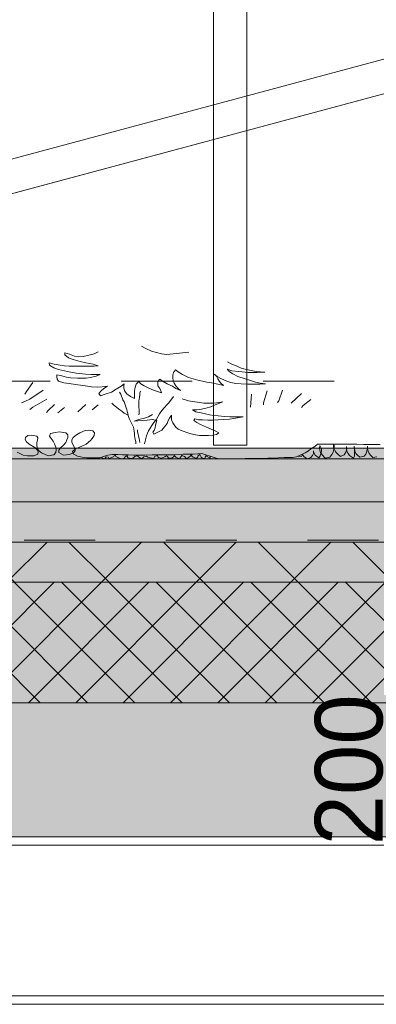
# Model space of a CAD drawing. Header units: millimetres. Extents: x -10538 to 13100, y -15694 to 32605.
# Tile 192 of 203: x 5388 to 5921, y 29770 to 31240. Entities that reach past the tile are written whole.
import ezdxf

# ---------------------------------------------------------------- set-up
doc = ezdxf.new("R2010")
doc.units = ezdxf.units.MM
doc.header["$LTSCALE"] = 100
doc.header["$PDMODE"] = 1
doc.header["$PDSIZE"] = -2
doc.linetypes.add('[LS] Type-1', pattern=[2.12, 1.06, -1.06])
doc.linetypes.add('VW-01 Short Dashed', pattern=[2.116125, 1.058062, -1.058062])
doc.layers.get('0').update_dxf_attribs({"lineweight": 5})
for name, color, linetype, lineweight in [('5', 7, 'Continuous', 18), ('Dimension', 7, 'Continuous', 9), ('Geen', 7, 'Continuous', 9), ('none', 7, 'Continuous', 13)]:
    doc.layers.add(name, color=color, linetype=linetype, lineweight=lineweight)
doc.styles.add('Century Gothic', font='Century-Gothic_9791.ttf')
doc.dimstyles.new('Arch_PUUUR', dxfattribs={"dimtxt": 101.056134, "dimasz": 70.693359, "dimexe": 100, "dimexo": 159, "dimgap": 100, "dimtad": 1, "dimdec": 4, "dimtxsty": 'Century Gothic', "dimblk": 'VW_SLASH', "dimblk1": 'VW_SLASH', "dimblk2": 'VW_SLASH', "dimcen": 0, "dimdle": 100, "dimazin": 0, "dimtfac": 0.8, "dimtdec": 4, "dimtix": 1, "dimtmove": 0, "dimatfit": 0, "dimldrblk": 'VW_SLASH-1', "dimfxl": 1, "dimfrac": 2, "dimtolj": 1, "dimarcsym": 0})

# ---------------------------------------------------------------- blocks, each defined once
blk = doc.blocks.new('Groep-8')
at = {"layer": '5', "color": 8, "lineweight": 5, "true_color": 0x777777, "transparency": 33554687, "flags": 128}
for points in [[(-1209.1, 199.4), (-50, 510), (-37.1, 461.7), (-1196.2, 151.1)], [(-37.1, 461.7), (37.1, 461.7), (1100, 176.9), (1100, -75.5), (-1100, -75.5), (-1100, 176.9)]]:
    blk.add_lwpolyline(points, close=True, dxfattribs=at)
blk = doc.blocks.new('pv paneel opzet')
at = {"layer": '5', "color": 8, "true_color": 0x777777, "transparency": 33554687}
blk.add_blockref('Groep-8', (0, 0), dxfattribs=at)
blk = doc.blocks.new('Groep-9')
at = {"layer": '5', "color": 7, "transparency": 33554687}
blk.add_blockref('pv paneel opzet', (6000, 30675.5), dxfattribs=at)
blk = doc.blocks.new('Groep-12')
at = {"layer": '5', "color": 73, "linetype": 'Continuous', "lineweight": 18, "true_color": 0x9faa7d}
for p, q in [((5733.9, 30680.6), (5732.6, 30661.5)), ((5808.5, 30681.5), (5793.1, 30667.5)), ((5454.7, 30660.6), (5444.7, 30652.8)), ((5486.3, 30665.2), (5474.7, 30654.5)), ((5505, 30664.7), (5496, 30657.1)), ((6221.4, 30584.3), (3614.5, 30584.3))]:
    blk.add_line(p, q, dxfattribs=at)
at = {"layer": '5', "color": 73, "linetype": 'Continuous', "lineweight": 18, "true_color": 0x9faa7d, "flags": 128}
for points in [[(5640.6, 30743.6), (5607.6, 30740.1), (5599.5, 30741.1), (5591.9, 30742.7), (5584.8, 30745.1), (5576.1, 30749), (5569.6, 30752.5)], [(5698.1, 30729.1), (5703.6, 30726), (5712.3, 30722.3), (5718.8, 30719.6), (5726.4, 30717.5), (5733.4, 30715.9), (5741, 30714.6), (5747.5, 30714.1), (5754, 30713.6), (5742.7, 30713), (5729.1, 30713), (5715.1, 30714.3), (5704.8, 30715.6), (5697.7, 30718.2), (5700.4, 30715), (5706.4, 30711.1), (5713.5, 30707.1), (5724.4, 30703.4), (5732.5, 30701), (5740.1, 30698.7), (5747.2, 30697.1), (5754.8, 30696), (5746.7, 30695.5), (5739.1, 30695.5), (5728.8, 30695.4), (5718.5, 30695.9), (5710.4, 30696.7), (5703.4, 30698), (5697.4, 30699.9), (5689.2, 30703.6), (5682.7, 30707.3), (5678.3, 30710.5), (5681.6, 30707.5), (5683.8, 30703.5), (5686, 30699.8), (5688.2, 30696.9), (5692, 30693.7), (5683.9, 30695.6), (5674.1, 30697.7), (5667.1, 30698.7), (5660.6, 30700.3), (5654.1, 30701.6), (5647, 30703.4), (5640, 30705.8), (5631.2, 30710), (5624.7, 30714), (5620.3, 30716.9), (5617.7, 30713.2), (5616.7, 30709.2), (5616.7, 30705.2), (5616.8, 30700.9), (5618.4, 30697), (5621.2, 30693), (5624.5, 30689), (5627.8, 30686.1), (5621.2, 30689.2), (5615.8, 30692.4), (5608.2, 30696.1), (5602.2, 30699.8), (5597.2, 30703.3), (5594, 30699.6), (5594.1, 30696.4), (5594.1, 30692.9), (5596.9, 30689.2), (5598.5, 30685.7), (5599.7, 30682.5), (5593.7, 30684.6), (5587.7, 30686.5), (5580.6, 30689.7), (5573.6, 30693.1), (5568.7, 30696.3), (5565.9, 30699.7), (5561.6, 30695.7), (5560.6, 30692.8), (5559.5, 30689.1), (5559.1, 30685.3), (5559.1, 30681.1), (5559.2, 30677.3), (5559.2, 30674.2), (5553.2, 30677.1), (5547.7, 30681), (5544.4, 30685.8), (5543.3, 30690.1), (5543.3, 30693.3), (5543.8, 30696.2), (5539.5, 30692.7), (5532, 30688.2), (5525, 30683.9), (5515.3, 30680.7), (5508.3, 30678.3), (5506.1, 30681.5), (5509.3, 30685.5), (5513.6, 30689.2), (5518.9, 30692.4), (5510.8, 30691.6), (5503.3, 30691), (5495.1, 30691.8), (5489.2, 30692.6), (5482.1, 30693.4), (5471.3, 30695.2), (5461.5, 30696.8), (5453.9, 30697.8), (5445.8, 30700.2), (5443.6, 30703.1), (5443, 30706.6), (5443, 30709.5), (5448.9, 30708.4), (5457.6, 30706.3), (5463.6, 30705.3), (5473.9, 30704.5), (5480.4, 30704.5), (5486.9, 30704.6), (5493.3, 30705.6), (5502, 30707.5), (5507.9, 30709.9), (5500.3, 30709.9), (5494.4, 30709.9), (5486.2, 30710.7), (5472.2, 30712.2), (5459.1, 30714.3), (5445.6, 30717.5), (5438.5, 30719.9), (5432.5, 30724.1), (5431.9, 30727.3), (5439, 30725.7), (5448.2, 30723.9), (5454.7, 30722.8), (5461.8, 30722.6), (5469.3, 30722.3), (5478, 30722.4), (5485.6, 30722.4), (5493.1, 30722.4), (5499.1, 30722.4), (5505, 30723.2), (5497.4, 30725.4), (5486.6, 30727.7), (5477.9, 30729.6), (5467.6, 30732.2), (5460.5, 30734.8), (5455, 30739.6), (5455, 30742.5), (5462.1, 30740.2), (5469.7, 30737.5), (5476.2, 30736.5), (5482.7, 30737), (5490.8, 30738.9), (5498.9, 30741.1), (5504.8, 30743.7)], [(5422.7, 30686.8), (5403.1, 30673.1), (5396.6, 30670.2), (5390.5, 30667.7)], [(5407.6, 30698), (5397.9, 30684.5), (5395.3, 30680.9)], [(5757.6, 30685.9), (5752.2, 30667.7), (5751.9, 30664.7)], [(5780.6, 30686.7), (5775.1, 30670.9), (5772.8, 30668.1)], [(5428.2, 30673.4), (5407.6, 30661.5), (5403.1, 30657.9)], [(5536.9, 30683.7), (5538.6, 30680.8), (5539.6, 30677.9), (5540.8, 30675.1), (5542, 30672.2), (5543.6, 30669.1), (5544.6, 30666.3), (5545.9, 30663.2), (5546.8, 30660.5), (5547.6, 30657.6), (5548.5, 30654.7), (5549.3, 30651.7), (5550, 30648.9), (5550.8, 30646.1), (5551.9, 30643.2), (5553.1, 30640.4), (5554.6, 30637.6), (5556.2, 30634.5), (5557.7, 30631.5), (5558.4, 30628.3), (5558.9, 30625.4), (5559.1, 30622.2), (5559.4, 30619.1), (5559.9, 30616), (5560.4, 30613.2), (5561, 30609.8), (5561.4, 30606.8)], [(5630.6, 30673.5), (5639.8, 30670.8), (5646, 30669.6), (5656.8, 30668.2), (5662.6, 30667.4), (5669, 30667.1), (5677.8, 30667.5), (5685.4, 30668.4), (5691.1, 30669.4), (5684.7, 30667), (5678.8, 30664.3), (5673.2, 30662), (5665.6, 30659.8), (5659.2, 30658.5), (5652.6, 30657.5), (5646, 30657.4), (5651.1, 30654.5), (5659, 30652.7), (5665.3, 30651.2), (5671.5, 30649.9), (5677.6, 30648.8), (5684, 30648.1), (5693.8, 30647.4), (5701.6, 30647.1), (5709.5, 30647), (5715.6, 30646.8), (5721.5, 30647), (5715.4, 30646), (5707.5, 30644.5), (5701.1, 30643.3), (5692.8, 30642.9), (5684.2, 30642.2), (5676.6, 30642.1), (5669, 30642.1), (5660.9, 30642.3), (5654.8, 30642.5), (5649.2, 30644.1), (5647.9, 30641.3), (5652.3, 30638.3), (5658, 30635.2), (5666.6, 30631.4), (5673.7, 30628.5), (5679.6, 30626), (5685, 30623.2), (5682, 30620.3), (5676.4, 30619.5), (5670, 30619), (5663.4, 30619), (5656.3, 30619.1), (5647.4, 30620.3), (5638.9, 30622.8), (5630.3, 30625.8), (5624.6, 30628.5), (5621, 30631.6), (5618.3, 30634.8), (5616.6, 30637.8), (5614.6, 30642.2), (5614.4, 30645.7), (5614.4, 30649.2), (5611.4, 30645.1), (5609.7, 30641.3), (5608, 30636.9), (5600.1, 30627.2), (5594, 30624.1), (5587.9, 30621.2), (5586.7, 30624), (5588.6, 30626.7), (5590.1, 30630.5), (5590.8, 30634.6), (5591.8, 30638), (5592.5, 30641.3), (5585.9, 30642.9), (5578.1, 30641.8), (5571.9, 30641.2), (5564.3, 30640.8), (5558.5, 30640.6), (5565.8, 30642.9), (5574.4, 30644.9), (5580.3, 30646.8), (5586.2, 30650.3)], [(5568.3, 30685.3), (5567.1, 30682.5), (5567.1, 30679.5), (5566.8, 30676.3), (5566.1, 30673.2), (5565.6, 30670), (5565.6, 30666.8), (5565.6, 30663.8), (5565.9, 30660.9), (5566.1, 30658), (5566.3, 30655.3), (5566.3, 30652.4), (5565.6, 30649.6)], [(5617.6, 30677), (5610.7, 30667.7), (5607.5, 30664.7), (5604.3, 30660.7), (5600, 30656.2), (5596.8, 30651.4), (5594.2, 30647.1), (5591.5, 30642.6), (5588.3, 30638.3), (5585.1, 30634), (5582.5, 30629.8), (5580.3, 30626), (5578.8, 30622.3), (5577.2, 30618.3), (5576.2, 30614.3), (5575.1, 30610.3), (5574.1, 30606.6)], [(5822.6, 30672.8), (5811.4, 30663.7), (5808.5, 30660.7)], [(5439.8, 30665.2), (5430.5, 30656.3), (5427.9, 30653.1)], [(5525.4, 30667.3), (5528.3, 30664.3), (5532.3, 30661.3), (5535.9, 30658.3), (5540.4, 30655.1), (5543.8, 30652.4), (5548.7, 30649.6)], [(5685.3, 30584.3), (5684.8, 30584.4), (5678.3, 30586.2), (5672.3, 30587.9), (5665.8, 30590), (5660, 30592.2), (5653.8, 30591.4), (5647, 30591.1), (5640.2, 30591), (5631.8, 30590.9), (5625.6, 30590.5), (5618.5, 30590.2), (5608.4, 30590.2), (5600.5, 30590.2), (5592.4, 30590.1), (5585.6, 30590), (5574.7, 30589.8), (5566.3, 30589.8), (5558, 30589.8), (5550.4, 30590), (5541.3, 30590.1), (5534.2, 30590.4), (5526.4, 30590.6), (5519.6, 30589.6), (5513.1, 30587.8), (5507.3, 30585.7), (5500.6, 30585.6), (5494.3, 30585.5), (5487.8, 30585.9), (5481, 30586.5), (5473.9, 30588.2), (5467.7, 30591.5), (5466.6, 30595.1), (5471.1, 30599), (5480.7, 30602.9), (5487, 30605.9), (5493.5, 30611.4), (5496.1, 30614.6), (5499, 30619.1), (5499.5, 30622.8), (5496.9, 30625.8), (5491.2, 30627.2), (5485.4, 30626.3), (5477.6, 30623.1), (5472.6, 30619.9), (5467.7, 30616.2), (5465.6, 30612.4), (5465.6, 30609.1), (5467.4, 30604.4), (5469.8, 30601), (5470.5, 30596), (5468.2, 30592.9), (5462.2, 30590.5), (5453.1, 30589.8), (5446.3, 30593.8), (5446.3, 30597.3), (5448.4, 30600.2), (5453.6, 30605.1), (5456.5, 30608.7), (5458.3, 30612.3), (5459.6, 30615.8), (5459.8, 30619.8), (5456.5, 30623.1), (5447.1, 30624.4), (5440.5, 30623.7), (5433.7, 30621.8), (5432.2, 30618), (5434.5, 30614.4), (5437.7, 30610.3), (5439.5, 30606.4), (5441.6, 30601.4), (5442.1, 30598.2), (5441.6, 30593.4), (5438.7, 30590), (5430.4, 30588.6), (5420.2, 30592.9), (5415.7, 30596.8), (5413.6, 30601), (5413.1, 30604.5), (5413.4, 30608.6), (5414.4, 30612.1), (5414.7, 30615.3), (5413.4, 30618.1), (5405.8, 30619.6), (5400.1, 30619), (5396.2, 30616), (5395.9, 30612.8), (5397.7, 30609.4), (5401.9, 30606), (5410.5, 30600.9), (5413.9, 30597.7), (5415.5, 30594.5), (5414.7, 30590.9), (5408.9, 30588.6), (5399.6, 30588.4), (5393, 30589.8), (5383.9, 30593.9)], [(5563.6, 30627.6), (5563.9, 30624.3), (5564.6, 30621), (5565.4, 30618.1), (5566.1, 30614.5), (5566.6, 30611.7), (5567.1, 30608.6)], [(5926.5, 30605.8), (5920, 30605.8), (5911.4, 30605.8), (5901.2, 30605.8), (5891.5, 30605.9), (5883.4, 30605.9), (5873.5, 30605.9), (5863.1, 30605.9), (5855, 30605.9), (5848.7, 30605.9), (5839.1, 30605.9), (5832.8, 30605.9), (5828.9, 30602.7), (5822.6, 30599), (5819.2, 30596.1), (5814, 30593.2), (5807.5, 30590), (5801.5, 30587), (5795.5, 30586.4), (5789.7, 30586.4), (5783, 30586.2), (5774.1, 30585.7), (5765.2, 30585.3), (5758.2, 30585), (5751.6, 30584.8), (5745.9, 30584.8), (5739.9, 30584.8), (5731.3, 30584.8), (5724.5, 30584.7), (5717.7, 30584.3)], [(5921.1, 30587.3), (5915.4, 30586), (5912.2, 30589.3), (5909.9, 30592.3), (5908.5, 30595.4), (5907.3, 30599.7), (5907.2, 30603), (5907.2, 30600.2), (5906.5, 30595.6), (5904.8, 30591.2), (5902.2, 30588.2), (5895.7, 30586.6), (5892.2, 30589.4), (5889.9, 30592.3), (5888.6, 30595.4), (5887.7, 30600.3), (5887.5, 30603.1), (5887.7, 30598.7), (5887.8, 30595.6), (5887.8, 30592.4), (5887.7, 30588.2), (5886.4, 30585.3), (5880.6, 30589), (5878.3, 30591.9), (5876.7, 30595.4), (5876, 30598.7), (5876, 30602.6), (5876.5, 30599.2), (5874.9, 30594.1), (5872.5, 30589.9), (5866.8, 30587.6), (5862.8, 30590.9), (5860.1, 30593.9), (5857.8, 30597.5), (5856.5, 30600.5), (5856.4, 30603.6), (5856.4, 30606.8), (5857.3, 30604), (5857.3, 30600.9), (5856.8, 30598), (5855.9, 30594.3), (5854.3, 30590.8), (5850.9, 30586.6), (5844.1, 30585.3), (5839.6, 30590), (5837.3, 30593.5), (5835.9, 30597.3), (5835.4, 30600.3), (5835.9, 30603.9), (5838.4, 30599.2), (5838.4, 30596.3), (5838.3, 30593), (5836.8, 30588.8), (5834.4, 30585.7), (5829.2, 30589.6), (5827.3, 30592.9), (5826.7, 30596.1), (5826.8, 30592.3), (5825.4, 30589), (5822.8, 30586.1), (5817.1, 30584.3), (5812.1, 30587.7), (5810.2, 30590.4), (5808.6, 30587.5), (5804.1, 30587.3)], [(5672.3, 30587.9), (5672.2, 30585.1), (5666.8, 30587.9), (5666.1, 30589.3), (5665, 30586.5), (5664.5, 30584.8), (5661.1, 30584.8), (5658.9, 30586.5), (5657.4, 30589.6), (5656.6, 30590.7), (5654, 30588), (5653.7, 30586.8), (5652.6, 30585.5), (5650.9, 30585), (5647.1, 30586.7), (5645.1, 30588), (5644.8, 30588.6), (5644.5, 30590.3), (5641.7, 30587.4), (5639.8, 30586), (5636.6, 30584.7), (5633.7, 30587.5), (5630.8, 30588.8), (5630.3, 30589.7), (5628.2, 30586.8), (5627.5, 30585.5), (5626.6, 30584.1), (5620.9, 30586.6), (5620, 30587.8), (5619.6, 30589), (5617.9, 30587.7), (5614.8, 30585.1), (5610.1, 30585.3), (5608.7, 30587.5), (5607.1, 30588.7), (5605.1, 30587.4), (5604.6, 30587.2), (5599.8, 30585.1), (5595.3, 30586.1), (5594.1, 30587.3), (5594, 30587.7), (5593.5, 30588.9), (5589.3, 30587.6), (5588.8, 30586.9), (5588.8, 30584.8), (5583.2, 30585.6), (5583.2, 30585.7), (5579.3, 30586.5), (5577.4, 30588.3), (5573.2, 30587), (5569.6, 30584.3), (5565.3, 30587.2), (5563.5, 30588.4), (5563.2, 30588.8), (5559.8, 30587.5), (5556.5, 30584.9), (5553.3, 30584.7), (5549, 30586), (5549, 30587.3), (5549, 30587.4), (5548.3, 30589.3), (5544.8, 30586.5), (5544.1, 30585.2), (5539.9, 30584.3), (5534.3, 30586.1), (5534.1, 30586.4), (5531.5, 30587.6), (5530.2, 30590.3), (5530.1, 30590.4), (5528.6, 30587.6), (5526.5, 30586.5), (5520.9, 30584.7), (5519.9, 30586.5), (5516.7, 30587.2), (5514.8, 30584.4), (5514.1, 30584), (5510.1, 30586.1)]]:
    blk.add_lwpolyline(points, dxfattribs=at)
blk = doc.blocks.new('Groep-13')
at = {"layer": '5', "color": 73, "true_color": 0x9faa7d}
blk.add_blockref('Groep-12', (0, 0), dxfattribs=at)
blk = doc.blocks.new('Groep-16')
at = {"layer": '5', "color": 73, "true_color": 0x9faa7d, "transparency": 33554687}
blk.add_blockref('Groep-13', (0, 0), dxfattribs=at)
blk = doc.blocks.new('Groep-17')
at = {"layer": '5', "color": 73, "true_color": 0x9faa7d, "transparency": 33554687}
blk.add_blockref('Groep-16', (0, 0), dxfattribs=at)
blk = doc.blocks.new('Groep-18')
at = {"layer": '5', "color": 73, "true_color": 0x9faa7d, "transparency": 33554687}
blk.add_blockref('Groep-17', (0, 0), dxfattribs=at)
blk = doc.blocks.new('Groep-43')
at = {"layer": 'Geen', "linetype": 'Continuous', "lineweight": 0, "true_color": 0xccbf7a, "transparency": 33554595}
blk.add_hatch(color=43, dxfattribs=at).paths.add_polyline_path([(-121.5, 30600), (9692.7, 30600), (9692.7, 30520), (-121.5, 30520)])
at = {"layer": 'Geen', "linetype": 'Continuous', "lineweight": 0, "true_color": 0x2bffff, "transparency": 33554687}
blk.add_hatch(color=4, dxfattribs=at).paths.add_polyline_path([(-630.7, 30520), (10192.7, 30520), (10192.7, 30460), (-630.7, 30460)])
at = {"layer": 'Geen', "color": 7, "linetype": 'Continuous', "lineweight": 9, "transparency": 33554687, "flags": 128}
for points in [[(-121.5, 30600), (9692.7, 30600), (9692.7, 30520), (-121.5, 30520)], [(-630.7, 30520), (10192.7, 30520), (10192.7, 30460), (-630.7, 30460)]]:
    blk.add_lwpolyline(points, close=True, dxfattribs=at)
blk = doc.blocks.new('VW_SLASH')
at = {"color": 0, "linetype": 'ByBlock', "lineweight": -2, "transparency": 16777216}
blk.add_line((1.415, 0), (-1, 0), dxfattribs=at)
at = {"color": 0, "linetype": 'Continuous', "lineweight": 20, "transparency": 16777216, "flags": 128}
blk.add_lwpolyline([(0.5, 0.5), (-0.5, -0.5)], dxfattribs=at)
blk = doc.blocks.new('*D121')
at = {"layer": 'Defpoints', "color": 0, "transparency": 33554687}
for p in [(6200, 30220), (6780, 30220), (6705.4, 30020)]:
    blk.add_point(p, dxfattribs=at)
at = {"layer": 'Dimension', "color": 0, "linetype": 'Continuous', "lineweight": -2, "transparency": 33554687}
for p, q in [((6621, 30220), (6100, 30220)), ((6200, 30090.7), (6200, 30149.3)), ((6546.4, 30020), (6100, 30020))]:
    blk.add_line(p, q, dxfattribs=at)
at = {"layer": 'Dimension', "color": 0, "lineweight": -2, "xscale": 70.693359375, "yscale": 70.693359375, "zscale": 70.693359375}
for p, rotation in [((6200, 30220), 90), ((6200, 30020), 270)]:
    blk.add_blockref('VW_SLASH', p, dxfattribs=dict(at, rotation=rotation))
at = {"layer": 'Dimension', "color": 0, "lineweight": 5, "transparency": 33554687, "insert": (5880, 30120), "char_height": 101.06, "attachment_point": 5, "rotation": 90, "style": 'Century Gothic'}
blk.add_mtext('\\A1;200', dxfattribs=at)
blk = doc.blocks.new('VW_SLASH-1')
at = {"color": 0, "linetype": 'ByBlock', "lineweight": -2, "transparency": 16777216}
blk.add_line((1.415, 0), (-1, 0), dxfattribs=at)
at = {"color": 0, "linetype": 'Continuous', "lineweight": 20, "transparency": 16777216, "flags": 128}
blk.add_lwpolyline([(0.751, 0.751), (-0.751, -0.751)], dxfattribs=at)
blk = doc.blocks.new('Groep-73')
at = {"linetype": 'Continuous', "lineweight": 5, "transparency": 33554687, "flags": 128}
blk.add_lwpolyline([(5677.2, 32604.6), (5727.2, 32604.6), (5727.2, 30604.6), (5677.2, 30604.6)], close=True, dxfattribs=at)
blk = doc.blocks.new('Groep-92')
at = {"layer": 'Geen', "linetype": 'Continuous', "lineweight": 0, "true_color": 0xe6ffe6, "transparency": 33554687}
blk.add_hatch(color=7, dxfattribs=at).paths.add_polyline_path([(-675.7, 30400), (10246.9, 30400), (10246.9, 30220), (-675.7, 30220)])
at = {"layer": 'Geen', "linetype": 'Continuous', "lineweight": 5, "true_color": 0x777777, "transparency": 33554687}
h = blk.add_hatch(dxfattribs=at)
h.set_pattern_fill('#isolatie', color=8, style=0, pattern_type=2)
h.set_pattern_definition([(45, (2.866, 2.646), (-35.35534, 35.35534), []), (135, (-5.733, 5.733), (-35.35534, -35.35534), [])])
h.paths.add_polyline_path([(-675.7, 30400), (10246.9, 30400), (10246.9, 30220), (-675.7, 30220)])
at = {"layer": 'Geen', "linetype": 'Continuous', "lineweight": 0, "true_color": 0xcccccc, "transparency": 33554687}
blk.add_hatch(color=254, dxfattribs=at).paths.add_polyline_path([(-798.9, 30220), (10370, 30220), (10370, 30020), (-798.9, 30020)])
at = {"layer": 'none', "linetype": 'Continuous', "lineweight": 0, "true_color": 0xeeeeee, "transparency": 33554687}
blk.add_hatch(color=7, dxfattribs=at).paths.add_polyline_path([(-675.7, 30460), (10246.9, 30460), (10246.9, 30400), (-675.7, 30400)])
at = {"layer": 'none', "linetype": 'Continuous', "lineweight": 5, "true_color": 0x555555, "transparency": 33554687}
h = blk.add_hatch(dxfattribs=at)
h.set_pattern_fill('Isolatie1-1', color=251, style=0, pattern_type=2)
h.set_pattern_definition([(45, (1.43, 1.32), (-70.71068, 70.71068), [])])
h.paths.add_polyline_path([(-675.7, 30460), (10246.9, 30460), (10246.9, 30400), (-675.7, 30400)])
at = {"layer": 'none', "linetype": 'Continuous', "lineweight": 5, "true_color": 0x777777, "transparency": 33554687}
h = blk.add_hatch(dxfattribs=at)
h.set_pattern_fill('Isolatie1', color=8, style=0, pattern_type=2)
h.set_pattern_definition([(135, (-2.87, 2.87), (-70.71068, -70.71068), [])])
h.paths.add_polyline_path([(-675.7, 30460), (10246.9, 30460), (10246.9, 30400), (-675.7, 30400)])
at = {"color": 5, "linetype": 'VW-01 Short Dashed', "lineweight": 5, "true_color": 0x0000ff, "transparency": 33554687, "flags": 128}
blk.add_lwpolyline([(4971.4, 30463), (10237.5, 30463), (10237.5, 30683), (10497, 30683), (10497, 30604.4)], dxfattribs=at)
at = {"layer": '5', "color": 22, "linetype": '[LS] Type-1', "lineweight": 5, "true_color": 0xdd1d1d, "transparency": 33554687}
blk.add_line((-7816.5, 30700), (13100, 30700), dxfattribs=at)
at = {"layer": 'Geen', "color": 7, "linetype": 'Continuous', "lineweight": 9, "transparency": 33554687, "flags": 128}
for points in [[(-675.7, 30400), (10246.9, 30400), (10246.9, 30220), (-675.7, 30220)], [(-798.9, 30220), (10370, 30220), (10370, 30020), (-798.9, 30020)], [(-675.7, 30020), (10240, 30020), (10240, 29770), (-675.7, 29770)], [(-651.9, 30007.5), (10240, 30007.5), (10240, 29782.5), (-651.9, 29782.5)]]:
    blk.add_lwpolyline(points, close=True, dxfattribs=at)
at = {"layer": 'none', "color": 7, "linetype": 'Continuous', "lineweight": 9, "transparency": 33554687, "flags": 128}
blk.add_lwpolyline([(-675.7, 30460), (10246.9, 30460), (10246.9, 30400), (-675.7, 30400)], close=True, dxfattribs=at)
at = {"layer": '5', "color": 7, "transparency": 33554687}
for name in ['Groep-9', 'Groep-18', 'Groep-43']:
    blk.add_blockref(name, (0, 0), dxfattribs=at)
at = {"layer": 'Dimension', "color": 5, "linetype": 'Continuous', "lineweight": 5, "true_color": 0x0000ff, "transparency": 33554687}
dim = blk.add_linear_dim(base=(6200, 30220), p1=(6705.4, 30020), p2=(6780, 30220), angle=270, dimstyle='Arch_PUUUR', override={"dimgap": 233.922222, "dimdec": 0, "dimpost": '<>', "dimtxsty": 'Century Gothic', "dimtmove": 2}, dxfattribs=at)
dim.commit()
dim.dimension.update_dxf_attribs({"geometry": '*D121', "text_midpoint": (5880, 30120), "dimtype": 160})
at = {"layer": 'none', "color": 7, "transparency": 33554687}
blk.add_blockref('Groep-73', (0, 0), dxfattribs=at)

msp = doc.modelspace()

# ---------------------------------------------------------------- block references
at = {"layer": 'none', "color": 7}
msp.add_blockref('Groep-92', (0, 0), dxfattribs=at)

doc.saveas('drawing.dxf')
